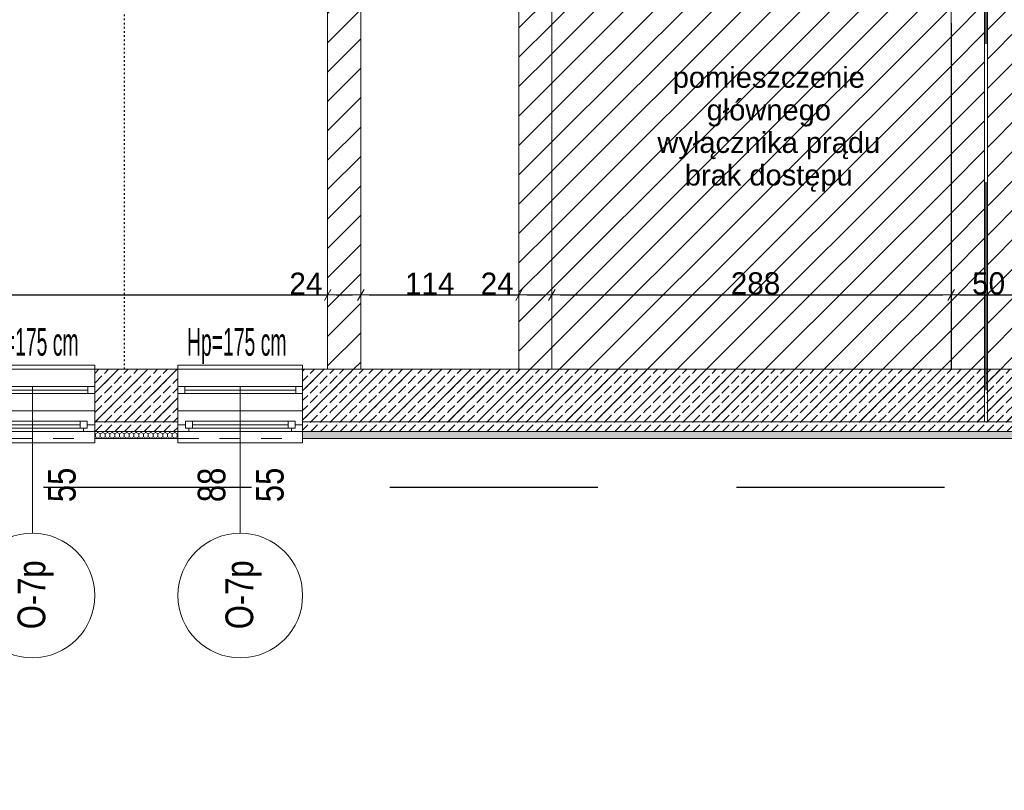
# Model space of a CAD drawing. Header units: millimetres. Extents: x -44596 to 32114, y 34976 to 82978.
# Tile 30 of 63: x 25605 to 26315, y 55517 to 56073. Entities that reach past the tile are written whole.
import ezdxf

# ---------------------------------------------------------------- set-up
doc = ezdxf.new("R2010")
doc.units = ezdxf.units.MM
doc.header["$MEASUREMENT"] = 0
for name, pattern in [('1 LINIA PRZERYWANA', [30, 15, -15]), ('ACAD_ISO03W100', [3, 1.2, -1.8]), ('Przerywana długa', [250, 150, -100])]:
    doc.linetypes.add(name, pattern=pattern)
for name, color, linetype in [('410-Fundamenty', 7, 'Continuous'), ('499-Wymiary i opisy', 7, 'Continuous'), ('MF_KRESKOWANIE', 7, 'Continuous'), ('MF_OKNA', 7, 'Continuous'), ('MF_OKNA opisy', 7, 'Continuous'), ('MF_OPISY', 7, 'Continuous'), ('MF_SCIANY_DZIAL', 7, 'Continuous'), ('MF_SCIANY_KONSTR', 7, 'Continuous')]:
    doc.layers.add(name, color=color, linetype=linetype)
doc.styles.add('GENERATED_STYLE_2', font='txt')
doc.styles.add('GENERATED_STYLE_4', font='txt')
doc.dimstyles.new('GENERATED_STYLE__3', dxfattribs={"dimtxt": 16, "dimasz": 6.08, "dimexe": 0.18, "dimexo": 0.0625, "dimgap": 0.09, "dimtad": 1, "dimtih": 1, "dimtoh": 1, "dimdec": 0, "dimzin": 0, "dimdsep": 46, "dimtxsty": 'GENERATED_STYLE_4', "dimblk": 'ARROWHEAD_2', "dimblk1": 'ARROWHEAD_2', "dimblk2": 'ARROWHEAD_2', "dimcen": 0.09, "dimse1": 1, "dimse2": 1, "dimclrd": 7, "dimclre": 7, "dimclrt": 7, "dimadec": 0, "dimazin": 0, "dimtfac": 1, "dimtdec": 4, "dimtmove": 0, "dimatfit": 3, "dimfxl": 1, "dimtolj": 1, "dimtzin": 0, "dimarcsym": 0})
pattern_1 = [(45, (5608535.791, 4486378.817), (-10.606601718, 10.606601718), [])]
pattern_2 = [(90, (5608535.7913, 4486378.8167), (-3.4641016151, 0), [2, -4]), (90, (5608534.0592, 4486381.8167), (-3.4641016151, 0), [2, -4]), (150, (5608535.7913, 4486380.8167), (1.7320508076, 3), [2, -4]), (150, (5608532.3272, 4486380.8167), (1.7320508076, 3), [2, -4]), (210, (5608535.7913, 4486378.8167), (-1.7320508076, 3), [2, -4]), (210, (5608532.3272, 4486378.8167), (-1.7320508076, 3), [2, -4])]
pattern_3 = [(45, (5608535.791, 4486378.817), (-7.071067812, 7.071067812), [7.5, -2.5]), (45, (5608535.791, 4486385.888), (-7.071067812, 7.071067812), [7.5, -2.5])]

# ---------------------------------------------------------------- blocks, each defined once
blk = doc.blocks.new('ARROWHEAD_2')
at = {"color": 0, "linetype": 'Continuous', "lineweight": 0}
for p, q in [((0, 0), (-1, 0)), ((-0.38, -0.66), (0.38, 0.66))]:
    blk.add_line(p, q, dxfattribs=at)
blk = doc.blocks.new('*D48')
at = {"layer": '499-Wymiary i opisy', "color": 7, "linetype": 'Continuous', "lineweight": -2}
blk.add_line((24807.27, 55874.19), (25821.11, 55874.19), dxfattribs=at)
at = {"layer": 'Defpoints', "color": 0}
for p in [(25827.19, 55874.19), (24801.19, 55820.49), (25827.19, 55820.49)]:
    blk.add_point(p, dxfattribs=at)
at = {"layer": '499-Wymiary i opisy', "color": 7, "lineweight": -2, "xscale": 6.080000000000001, "yscale": 6.080000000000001, "zscale": 6.080000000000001, "rotation": 180}
blk.add_blockref('ARROWHEAD_2', (24801.19, 55874.19), dxfattribs=at)
at = {"layer": '499-Wymiary i opisy', "color": 7, "lineweight": -2, "xscale": 6.080000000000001, "yscale": 6.080000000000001, "zscale": 6.080000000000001}
blk.add_blockref('ARROWHEAD_2', (25827.19, 55874.19), dxfattribs=at)
at = {"layer": '499-Wymiary i opisy', "color": 7, "lineweight": 13, "insert": (25308.4, 55882.44), "char_height": 16, "attachment_point": 5, "style": 'GENERATED_STYLE_4'}
blk.add_mtext('\\A1;1026', dxfattribs=at)
blk = doc.blocks.new('*D49')
at = {"layer": '499-Wymiary i opisy', "color": 7, "linetype": 'Continuous', "lineweight": -2}
for p, q in [((25802.06, 55874.19), (25821.11, 55874.19)), ((25821.11, 55874.19), (25827.19, 55874.19)), ((25833.27, 55874.19), (25845.11, 55874.19))]:
    blk.add_line(p, q, dxfattribs=at)
at = {"layer": 'Defpoints', "color": 0}
for p in [(25851.19, 55874.19), (25827.19, 55820.49), (25851.19, 55820.49)]:
    blk.add_point(p, dxfattribs=at)
at = {"layer": '499-Wymiary i opisy', "color": 7, "lineweight": -2, "xscale": 6.080000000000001, "yscale": 6.080000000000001, "zscale": 6.080000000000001, "rotation": 180}
blk.add_blockref('ARROWHEAD_2', (25827.19, 55874.19), dxfattribs=at)
at = {"layer": '499-Wymiary i opisy', "color": 7, "lineweight": -2, "xscale": 6.080000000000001, "yscale": 6.080000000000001, "zscale": 6.080000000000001}
blk.add_blockref('ARROWHEAD_2', (25851.19, 55874.19), dxfattribs=at)
at = {"layer": '499-Wymiary i opisy', "color": 7, "lineweight": 13, "insert": (25811.54, 55882.31), "char_height": 16, "attachment_point": 5, "style": 'GENERATED_STYLE_4'}
blk.add_mtext('\\A1;24', dxfattribs=at)
blk = doc.blocks.new('*D50')
at = {"layer": '499-Wymiary i opisy', "color": 7, "linetype": 'Continuous', "lineweight": -2}
blk.add_line((25857.27, 55874.19), (25959.11, 55874.19), dxfattribs=at)
at = {"layer": 'Defpoints', "color": 0}
for p in [(25965.19, 55874.19), (25851.19, 55820.49), (25965.19, 55820.49)]:
    blk.add_point(p, dxfattribs=at)
at = {"layer": '499-Wymiary i opisy', "color": 7, "lineweight": -2, "xscale": 6.080000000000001, "yscale": 6.080000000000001, "zscale": 6.080000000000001, "rotation": 180}
blk.add_blockref('ARROWHEAD_2', (25851.19, 55874.19), dxfattribs=at)
at = {"layer": '499-Wymiary i opisy', "color": 7, "lineweight": -2, "xscale": 6.080000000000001, "yscale": 6.080000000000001, "zscale": 6.080000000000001}
blk.add_blockref('ARROWHEAD_2', (25965.19, 55874.19), dxfattribs=at)
at = {"layer": '499-Wymiary i opisy', "color": 7, "lineweight": 13, "insert": (25900.89, 55882.31), "char_height": 16, "attachment_point": 5, "style": 'GENERATED_STYLE_4'}
blk.add_mtext('\\A1;114', dxfattribs=at)
blk = doc.blocks.new('*D51')
at = {"layer": '499-Wymiary i opisy', "color": 7, "linetype": 'Continuous', "lineweight": -2}
for p, q in [((25940.06, 55874.19), (25959.11, 55874.19)), ((25959.11, 55874.19), (25965.19, 55874.19)), ((25971.27, 55874.19), (25982.86, 55874.19))]:
    blk.add_line(p, q, dxfattribs=at)
at = {"layer": 'Defpoints', "color": 0}
for p in [(25988.94, 55874.19), (25965.19, 55820.49), (25988.94, 55820.49)]:
    blk.add_point(p, dxfattribs=at)
at = {"layer": '499-Wymiary i opisy', "color": 7, "lineweight": -2, "xscale": 6.080000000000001, "yscale": 6.080000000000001, "zscale": 6.080000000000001, "rotation": 180}
blk.add_blockref('ARROWHEAD_2', (25965.19, 55874.19), dxfattribs=at)
at = {"layer": '499-Wymiary i opisy', "color": 7, "lineweight": -2, "xscale": 6.080000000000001, "yscale": 6.080000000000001, "zscale": 6.080000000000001}
blk.add_blockref('ARROWHEAD_2', (25988.94, 55874.19), dxfattribs=at)
at = {"layer": '499-Wymiary i opisy', "color": 7, "lineweight": 13, "insert": (25949.54, 55882.31), "char_height": 16, "attachment_point": 5, "style": 'GENERATED_STYLE_4'}
blk.add_mtext('\\A1;24', dxfattribs=at)
blk = doc.blocks.new('*D52')
at = {"layer": '499-Wymiary i opisy', "color": 7, "linetype": 'Continuous', "lineweight": -2}
blk.add_line((25995.02, 55874.19), (26270.98, 55874.19), dxfattribs=at)
at = {"layer": 'Defpoints', "color": 0}
for p in [(26277.06, 55874.19), (25988.94, 55820.49), (26277.06, 55820.49)]:
    blk.add_point(p, dxfattribs=at)
at = {"layer": '499-Wymiary i opisy', "color": 7, "lineweight": -2, "xscale": 6.080000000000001, "yscale": 6.080000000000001, "zscale": 6.080000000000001, "rotation": 180}
blk.add_blockref('ARROWHEAD_2', (25988.94, 55874.19), dxfattribs=at)
at = {"layer": '499-Wymiary i opisy', "color": 7, "lineweight": -2, "xscale": 6.080000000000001, "yscale": 6.080000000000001, "zscale": 6.080000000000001}
blk.add_blockref('ARROWHEAD_2', (26277.06, 55874.19), dxfattribs=at)
at = {"layer": '499-Wymiary i opisy', "color": 7, "lineweight": 13, "insert": (26135.94, 55882.44), "char_height": 16, "attachment_point": 5, "style": 'GENERATED_STYLE_4'}
blk.add_mtext('\\A1;288', dxfattribs=at)
blk = doc.blocks.new('*D53')
at = {"layer": '499-Wymiary i opisy', "color": 7, "linetype": 'Continuous', "lineweight": -2}
blk.add_line((26283.14, 55874.19), (26321.11, 55874.19), dxfattribs=at)
at = {"layer": 'Defpoints', "color": 0}
for p in [(26327.19, 55874.19), (26277.06, 55820.49), (26327.19, 55820.49)]:
    blk.add_point(p, dxfattribs=at)
at = {"layer": '499-Wymiary i opisy', "color": 7, "lineweight": -2, "xscale": 6.080000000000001, "yscale": 6.080000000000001, "zscale": 6.080000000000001, "rotation": 180}
blk.add_blockref('ARROWHEAD_2', (26277.06, 55874.19), dxfattribs=at)
at = {"layer": '499-Wymiary i opisy', "color": 7, "lineweight": -2, "xscale": 6.080000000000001, "yscale": 6.080000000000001, "zscale": 6.080000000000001}
blk.add_blockref('ARROWHEAD_2', (26327.19, 55874.19), dxfattribs=at)
at = {"layer": '499-Wymiary i opisy', "color": 7, "lineweight": 13, "insert": (26304.08, 55882.44), "char_height": 16, "attachment_point": 5, "style": 'GENERATED_STYLE_4'}
blk.add_mtext('\\A1;50', dxfattribs=at)
blk = doc.blocks.new('Okno 21')
at = {"layer": '410-Fundamenty', "color": 5, "linetype": 'Continuous', "lineweight": 13}
for p, q in [((-45, 40), (-45, 43)), ((-45, 43), (45, 43)), ((45, 43), (45, 40)), ((-45, 0), (-39.5, 0)), ((-39.5, 2.5), (-34.5, 2.5)), ((-39.5, -2.5), (-39.5, 2.5)), ((-39.5, 0), (-39.5, -2.5)), ((-34.5, 2.5), (34.5, 2.5)), ((-34.5, 2.5), (-34.5, -2.5)), ((-34.5, 2.5), (34.5, 2.5)), ((-34.5, 0), (34.5, 0)), ((34.5, -2.5), (34.5, 2.5)), ((34.5, 2.5), (39.5, 2.5)), ((39.5, 2.5), (39.5, -2.5)), ((39.5, -2.5), (39.5, 0)), ((39.5, 0), (45, 0)), ((-37, -5), (-45, -5)), ((-39.5, -2.5), (-37, -2.5)), ((-34.5, -2.5), (-39.5, -2.5)), ((-37, -2.5), (-37, -5)), ((37, -5), (-37, -5)), ((34.5, -2.5), (-34.5, -2.5)), ((39.5, -2.5), (34.5, -2.5)), ((37, -5), (37, -2.5)), ((37, -2.5), (39.5, -2.5)), ((45, -5), (37, -5)), ((-45, -10), (-45, -13)), ((-45, -13), (45, -13)), ((45, -13), (45, -10))]:
    blk.add_line(p, q, dxfattribs=at)
at = {"layer": '410-Fundamenty', "color": 5, "linetype": '1 LINIA PRZERYWANA', "lineweight": 13}
for p, q in [((-45, 40), (45, 40)), ((-45, -10), (45, -10))]:
    blk.add_line(p, q, dxfattribs=at)
at = {"layer": '410-Fundamenty', "color": 7, "linetype": 'Continuous', "lineweight": 13}
for p, q in [((-45, 15), (-45, 40)), ((45, 15), (45, 40)), ((-45, 10), (-45, 15)), ((45, 10), (45, 15)), ((-45, 0), (-45, 10)), ((45, 0), (45, 10)), ((-45, -5), (-45, 0)), ((-45, -5), (-45, 0)), ((45, -5), (45, 0)), ((45, -5), (45, 0)), ((-45, -10), (-45, -5)), ((45, -10), (45, -5))]:
    blk.add_line(p, q, dxfattribs=at)

msp = doc.modelspace()

# ---------------------------------------------------------------- hatches: boundary and pattern name
at = {"layer": '410-Fundamenty', "linetype": 'Continuous', "lineweight": 0}
h = msp.add_hatch(dxfattribs=at)
h.set_pattern_fill('beton', color=251, style=0, pattern_type=2)
h.set_pattern_definition(pattern_3)
h.paths.add_polyline_path([(25659.19, 55795.49), (25719.19, 55795.49), (25719.19, 55820.49), (25659.19, 55820.49)])
h = msp.add_hatch(dxfattribs=at)
h.set_pattern_fill('beton', color=251, style=0, pattern_type=2)
h.set_pattern_definition(pattern_3)
h.paths.add_polyline_path([(25809.19, 55820.49), (25809.19, 55795.49), (26357.19, 55795.49), (26357.19, 55820.49)])
h = msp.add_hatch(dxfattribs=at)
h.set_pattern_fill('beton', color=251, style=0, pattern_type=2)
h.set_pattern_definition(pattern_3)
h.paths.add_polyline_path([(25659.19, 55790.49), (25719.19, 55790.49), (25719.19, 55795.49), (25659.19, 55795.49)])
h = msp.add_hatch(dxfattribs=at)
h.set_pattern_fill('beton', color=251, style=0, pattern_type=2)
h.set_pattern_definition(pattern_3)
h.paths.add_polyline_path([(25659.19, 55775.49), (25719.19, 55775.49), (25719.19, 55790.49), (25659.19, 55790.49)])
h = msp.add_hatch(dxfattribs=at)
h.set_pattern_fill('beton', color=251, style=0, pattern_type=2)
h.set_pattern_definition(pattern_3)
h.paths.add_polyline_path([(25809.19, 55790.49), (26357.19, 55790.49), (26357.19, 55795.49), (25809.19, 55795.49)])
h = msp.add_hatch(dxfattribs=at)
h.set_pattern_fill('beton', color=251, style=0, pattern_type=2)
h.set_pattern_definition(pattern_3)
h.paths.add_polyline_path([(25809.19, 55775.49), (26357.19, 55775.49), (26357.19, 55790.49), (25809.19, 55790.49)])
h = msp.add_hatch(dxfattribs=at)
h.set_pattern_fill('Styropian', color=251, style=0, pattern_type=2)
h.set_pattern_definition(pattern_2)
h.paths.add_polyline_path([(25659.19, 55770.49), (25719.19, 55770.49), (25719.19, 55775.49), (25659.19, 55775.49)])
h = msp.add_hatch(dxfattribs=at)
h.set_pattern_fill('Styropian', color=251, style=0, pattern_type=2)
h.set_pattern_definition(pattern_2)
h.paths.add_polyline_path([(25809.19, 55770.49), (26357.19, 55770.49), (26357.19, 55775.49), (25809.19, 55775.49)])
at = {"layer": 'MF_KRESKOWANIE', "linetype": 'Continuous', "lineweight": 13}
h = msp.add_hatch(dxfattribs=at)
h.set_pattern_fill('bloczki_ceramiczne', color=251, style=0, pattern_type=2)
h.set_pattern_definition(pattern_1)
h.paths.add_polyline_path([(25809.19, 55782.49), (26259.19, 55782.49), (26301.19, 55782.49), (26301.19, 55820.49), (26301.19, 56420.49), (26277.19, 56420.49), (26277.19, 56090.49), (26277.19, 55820.49), (26259.19, 55820.49), (25851.19, 55820.49), (25809.19, 55820.49)])
h = msp.add_hatch(dxfattribs=at)
h.set_pattern_fill('bloczki_ceramiczne', color=251, style=0, pattern_type=2)
h.set_pattern_definition(pattern_1)
h.paths.add_polyline_path([(26327.19, 56396.49), (26341.69, 56396.49), (26341.69, 56420.49), (26303.19, 56420.49), (26303.19, 55782.49), (26357.19, 55782.49), (26357.19, 55820.49), (26327.19, 55820.49)])
h = msp.add_hatch(dxfattribs=at)
h.set_pattern_fill('bloczki_ceramiczne', color=251, style=0, pattern_type=2)
h.set_pattern_definition(pattern_1)
h.paths.add_polyline_path([(25851.19, 56090.49), (25851.19, 56396.49), (25837.19, 56396.49), (25827.19, 56396.49), (25827.19, 56180.49), (25827.19, 56090.49), (25827.19, 55820.49), (25851.19, 55820.49)])
h = msp.add_hatch(dxfattribs=at)
h.set_pattern_fill('bloczki_ceramiczne', color=251, style=0, pattern_type=2)
h.set_pattern_definition(pattern_1)
h.paths.add_polyline_path([(25988.94, 55820.49), (25988.94, 56396.49), (25986.94, 56396.49), (25967.19, 56396.49), (25965.19, 56396.49), (25965.19, 55820.49)])
h = msp.add_hatch(dxfattribs=at)
h.set_pattern_fill('bloczki_ceramiczne', color=251, style=0, pattern_type=2)
h.set_pattern_definition(pattern_1)
h.paths.add_polyline_path([(25659.19, 55820.49), (25659.19, 55782.49), (25719.19, 55782.49), (25719.19, 55820.49)])
at = {"layer": 'MF_SCIANY_KONSTR', "linetype": 'Continuous', "lineweight": 13}
h = msp.add_hatch(dxfattribs=at)
h.set_pattern_fill('ceg3a_zwyk3a', color=251, style=0, pattern_type=2)
h.set_pattern_definition(pattern_1)
h.paths.add_polyline_path([(26277.19, 55820.49), (26277.19, 56248.49), (25988.94, 56248.49), (25988.94, 55820.49)])

# ---------------------------------------------------------------- linework, layer by layer
at = {"layer": '410-Fundamenty', "color": 251, "linetype": 'Continuous', "lineweight": 13}
for p, q in [((25659.19, 55795.49), (25659.19, 55820.49)), ((25719.19, 55795.49), (25719.19, 55820.49)), ((25809.19, 55795.49), (25809.19, 55820.49)), ((25659.19, 55790.49), (25659.19, 55795.49)), ((25659.19, 55780.49), (25659.19, 55790.49)), ((25719.19, 55790.49), (25719.19, 55795.49)), ((25719.19, 55780.49), (25719.19, 55790.49)), ((25809.19, 55790.49), (25809.19, 55795.49)), ((25809.19, 55780.49), (25809.19, 55790.49)), ((25659.19, 55775.49), (25659.19, 55780.49)), ((25659.19, 55775.49), (25719.19, 55775.49)), ((25659.19, 55770.49), (25659.19, 55775.49)), ((25719.19, 55775.49), (25719.19, 55780.49)), ((25719.19, 55770.49), (25719.19, 55775.49)), ((25809.19, 55775.49), (25809.19, 55780.49)), ((25809.19, 55775.49), (26357.19, 55775.49)), ((25809.19, 55770.49), (25809.19, 55775.49))]:
    msp.add_line(p, q, dxfattribs=at)
at = {"layer": '410-Fundamenty', "color": 251, "linetype": 'Continuous', "lineweight": 13, "flags": 128}
for points in [[(25719.19, 55820.49), (25659.19, 55820.49)], [(26357.19, 55820.49), (25809.19, 55820.49)], [(25659.19, 55770.49), (25719.19, 55770.49)], [(25809.19, 55770.49), (26357.19, 55770.49)]]:
    msp.add_lwpolyline(points, dxfattribs=at)
at = {"layer": 'MF_OKNA', "color": 251, "linetype": 'Continuous', "lineweight": 13}
for p, q in [((25569.19, 55820.49), (25659.19, 55820.49)), ((25719.19, 55820.49), (25809.19, 55820.49)), ((25574.19, 55807.99), (25654.19, 55807.99)), ((25654.19, 55805.49), (25574.19, 55805.49)), ((25654.19, 55802.99), (25654.19, 55807.99)), ((25654.19, 55807.99), (25659.19, 55807.99)), ((25659.19, 55807.99), (25659.19, 55802.99)), ((25659.19, 55805.49), (25659.19, 55802.99)), ((25724.19, 55807.99), (25719.19, 55807.99)), ((25719.19, 55807.99), (25719.19, 55802.99)), ((25719.19, 55805.49), (25719.19, 55802.99)), ((25724.19, 55802.99), (25724.19, 55807.99)), ((25724.19, 55807.99), (25804.19, 55807.99)), ((25804.19, 55805.49), (25724.19, 55805.49)), ((25804.19, 55802.99), (25804.19, 55807.99)), ((25804.19, 55807.99), (25809.19, 55807.99)), ((25809.19, 55807.99), (25809.19, 55802.99)), ((25809.19, 55805.49), (25809.19, 55802.99)), ((25574.19, 55802.99), (25654.19, 55802.99)), ((25659.19, 55802.99), (25654.19, 55802.99)), ((25719.19, 55802.99), (25724.19, 55802.99)), ((25724.19, 55802.99), (25804.19, 55802.99)), ((25809.19, 55802.99), (25804.19, 55802.99)), ((25569.19, 55790.49), (25659.19, 55790.49)), ((25719.19, 55790.49), (25809.19, 55790.49))]:
    msp.add_line(p, q, dxfattribs=at)
at = {"layer": 'MF_OKNA opisy', "color": 251, "linetype": 'Continuous', "lineweight": 13}
for p, q in [((25614.19, 55807.99), (25614.19, 55702.19)), ((25764.19, 55807.99), (25764.19, 55702.19))]:
    msp.add_line(p, q, dxfattribs=at)
for centre in [(25614.19, 55657.19), (25764.19, 55657.19)]:
    msp.add_circle(centre, 45, dxfattribs=at)
at = {"layer": 'MF_OPISY', "color": 251, "linetype": 'Przerywana długa', "lineweight": 30, "flags": 128}
msp.add_lwpolyline([(23190.19, 56267.49), (23190.19, 55002.49), (22890.19, 55002.49), (22890.19, 53806.49), (23039.19, 53806.49), (23039.19, 53652.49), (23039.19, 52892.49), (24235.19, 52892.49), (24235.19, 53042.49), (24836.19, 53042.49), (24836.19, 55735.49), (26302.19, 55735.49), (26302.19, 57351.49), (26362.19, 57351.49), (26362.19, 58435.49), (26662.19, 58435.49), (26662.19, 59631.49), (25762.19, 59631.49), (25762.19, 59781.49), (25016.19, 59781.49), (25016.19, 58730.49), (24716.19, 58730.49), (24716.19, 57080.49), (23550.19, 57080.49), (23550.19, 56267.49)], close=True, dxfattribs=at)
at = {"layer": 'MF_SCIANY_DZIAL', "color": 251, "linetype": 'ACAD_ISO03W100', "lineweight": 25}
msp.add_line((25680.62, 55820.49), (25680.62, 56396.49), dxfattribs=at)
at = {"layer": 'MF_SCIANY_KONSTR', "color": 251, "linetype": 'Continuous', "lineweight": 13}
for p, q in [((26301.19, 56420.49), (26301.19, 55820.49)), ((26301.19, 56420.49), (26301.19, 55820.49)), ((26303.19, 56420.49), (26303.19, 55796.49)), ((26303.19, 56420.49), (26303.19, 55782.49)), ((25965.19, 56396.49), (25965.19, 55820.49)), ((25988.94, 56396.49), (25988.94, 55820.49)), ((26277.06, 56248.49), (26277.06, 55820.49)), ((25827.19, 55820.49), (25827.19, 56090.49)), ((25851.19, 55820.49), (25851.19, 56090.49)), ((26277.19, 56070.49), (26277.19, 55820.49)), ((25659.19, 55820.49), (25719.19, 55820.49)), ((25659.19, 55820.49), (25719.19, 55820.49)), ((25659.19, 55820.49), (25659.19, 55782.49)), ((25674.19, 55820.49), (25704.19, 55820.49)), ((25719.19, 55820.49), (25719.19, 55782.49)), ((25809.19, 55820.49), (25827.19, 55820.49)), ((25809.19, 55820.49), (25827.19, 55820.49)), ((25809.19, 55820.49), (25809.19, 55782.49)), ((25824.19, 55820.49), (25827.19, 55820.49)), ((26259.19, 55820.49), (25851.19, 55820.49)), ((26109.19, 55820.49), (26019.19, 55820.49)), ((26277.19, 55820.49), (26259.19, 55820.49)), ((26301.19, 55820.49), (26301.19, 55782.49)), ((26301.19, 55820.49), (26301.19, 55796.49)), ((26301.19, 55796.49), (26301.19, 55782.49)), ((25659.19, 55782.49), (25719.19, 55782.49)), ((25674.19, 55782.49), (25704.19, 55782.49)), ((25809.19, 55782.49), (25869.19, 55782.49)), ((25824.19, 55782.49), (26259.19, 55782.49)), ((26019.19, 55782.49), (26064.19, 55782.49)), ((26064.19, 55782.49), (26109.19, 55782.49)), ((26301.19, 55782.49), (26259.19, 55782.49)), ((26303.19, 55782.49), (26301.19, 55782.49)), ((26303.19, 55782.49), (26357.19, 55782.49))]:
    msp.add_line(p, q, dxfattribs=at)

# ---------------------------------------------------------------- block references
at = {"layer": '410-Fundamenty', "color": 251, "linetype": 'Continuous', "lineweight": 13, "zscale": 100}
for p in [(25614.19, 55780.49), (25764.19, 55780.49)]:
    msp.add_blockref('Okno 21', p, dxfattribs=at)

# ---------------------------------------------------------------- texts
at = {"layer": 'MF_OKNA opisy', "color": 251, "linetype": 'Continuous', "lineweight": 13, "char_height": 20, "attachment_point": 4, "style": 'GENERATED_STYLE_2'}
for insert in [(25575.72, 55837.3), (25725.72, 55837.3)]:
    msp.add_mtext('\\A1;{\\W0.500000x;\\pql;\\fArial|b0|i0|c238|p38;Hp=175 cm}', dxfattribs=dict(at, insert=insert))
at = {"layer": 'MF_OKNA opisy', "color": 251, "linetype": 'Continuous', "lineweight": 13, "char_height": 20, "attachment_point": 4, "rotation": 90, "style": 'GENERATED_STYLE_2'}
for s, insert in [('\\A1;{\\W0.800000x;\\pql;\\fArial|b0|i0|c238|p38;55}', (25635.6, 55724.6)), ('\\A1;{\\W0.800000x;\\pql;\\fArial|b0|i0|c238|p38;88}', (25743.6, 55724.6)), ('\\A1;{\\W0.800000x;\\pql;\\fArial|b0|i0|c238|p38;55}', (25785.6, 55724.6)), ('\\A1;{\\W0.800000x;\\pql;\\fArial|b0|i0|c238|p38;O-7p}', (25616.52, 55632.86)), ('\\A1;{\\W0.800000x;\\pql;\\fArial|b0|i0|c238|p38;O-7p}', (25766.52, 55632.86))]:
    msp.add_mtext(s, dxfattribs=dict(at, insert=insert))
at = {"layer": 'MF_OPISY', "color": 251, "linetype": 'Continuous', "lineweight": 13, "insert": (26145.49, 56038.78), "char_height": 15, "width": 184.0398, "attachment_point": 2, "line_spacing_factor": 0.940975, "style": 'GENERATED_STYLE_2'}
msp.add_mtext('\\A1;{\\pqc;\\fArial|b0|i0|c238|p38;pomieszczenie \\fArial|b0|i0|c238|p38;głównego \\fArial|b0|i0|c238|p38;wyłącznika prądu\\P\\pqc;\\fArial|b0|i0|c238|p38;brak dostępu}', dxfattribs=at)

# ---------------------------------------------------------------- dimensions: what is measured, and where the dimension line sits
at = {"layer": '499-Wymiary i opisy', "color": 251, "linetype": 'Continuous', "lineweight": 13}
for base, p1, p2, picture, middle in [((25827.19, 55874.19), (24801.19, 55820.49), (25827.19, 55820.49), '*D48', (25308.4, 55874.19)), ((25851.19, 55874.19), (25827.19, 55820.49), (25851.19, 55820.49), '*D49', (25811.54, 55874.19)), ((25965.19, 55874.19), (25851.19, 55820.49), (25965.19, 55820.49), '*D50', (25900.89, 55874.19)), ((25988.94, 55874.19), (25965.19, 55820.49), (25988.94, 55820.49), '*D51', (25949.54, 55874.19)), ((26277.06, 55874.19), (25988.94, 55820.49), (26277.06, 55820.49), '*D52', (26135.94, 55874.19)), ((26327.19, 55874.19), (26277.06, 55820.49), (26327.19, 55820.49), '*D53', (26304.08, 55874.19))]:
    dim = msp.add_linear_dim(base=base, p1=p1, p2=p2, dimstyle='GENERATED_STYLE__3', dxfattribs=at)
    dim.commit()
    dim.dimension.update_dxf_attribs({"geometry": picture, "text_midpoint": middle, "dimtype": 160})

doc.saveas('drawing.dxf')
